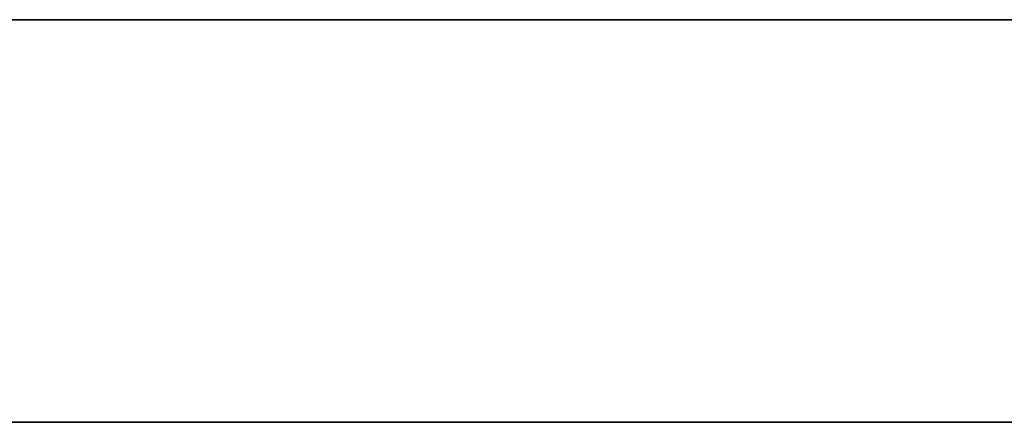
# Model space of a CAD drawing. Header units: millimetres. Extents: x -1100 to 1100, y -7 to 710.
# Tile 31 of 256: x -984.13 to -973.13, y 705.5 to 710. Entities that reach past the tile are written whole.
import ezdxf

# ---------------------------------------------------------------- set-up
doc = ezdxf.new("R2010")
doc.units = ezdxf.units.MM
doc.header["$MEASUREMENT"] = 0
doc.layers.add('IGES LEVEL 15', color=7, linetype='Continuous')

msp = doc.modelspace()

# ---------------------------------------------------------------- linework, layer by layer
at = {"layer": 'IGES LEVEL 15'}
for points in [[(-1100, 710, 0), (-1100, 710, 1200), (1100, 710, 1200), (1100, 710, 0)], [(1100, 710, 0), (1100, 710, -1200), (-1100, 710, -1200), (-1100, 710, 0)]]:
    msp.add_rational_spline(points, [1, 0.333333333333, 0.333333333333, 1], degree=3, dxfattribs=at)
at = {"layer": 'IGES LEVEL 15', "color": 253}
for points in [[(-1100, 710, 0), (-1100, 710, 1200), (1100, 710, 1200), (1100, 710, 0)], [(1100, 710, 0), (1100, 710, -1200), (-1100, 710, -1200), (-1100, 710, 0)], [(-1100, 710, 0), (-1100, 710, 1200), (1100, 710, 1200), (1100, 710, 0)], [(1100, 710, 0), (1100, 710, -1200), (-1100, 710, -1200), (-1100, 710, 0)], [(-1100, 705.5, 0), (-1100, 705.5, 1200), (1100, 705.5, 1200), (1100, 705.5, 0)], [(1100, 705.5, 0), (1100, 705.5, -1200), (-1100, 705.5, -1200), (-1100, 705.5, 0)]]:
    msp.add_rational_spline(points, [1, 0.333333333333, 0.333333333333, 1], degree=3, dxfattribs=at)
msp.add_open_spline([(-1100, 710, 0), (0, 710, 0), (1100, 710, 0)], degree=2, dxfattribs=at)

doc.saveas('drawing.dxf')
